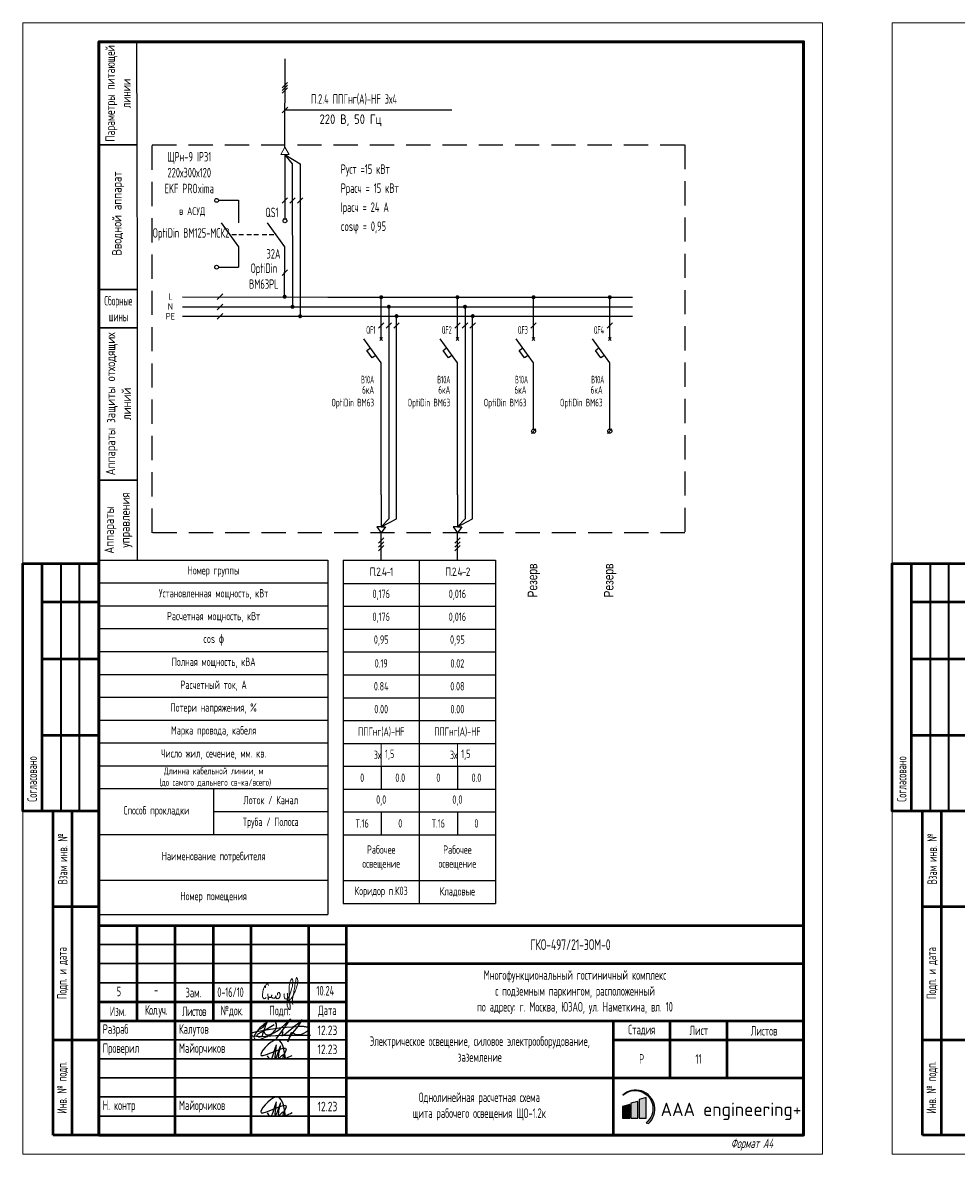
# Model space of a CAD drawing. Header units: millimetres. Extents: x -101899 to 582947, y -77476 to 345289.
# Tile 44 of 100: x 196970 to 221480, y -11096 to 18687. Entities that reach past the tile are written whole.
import ezdxf
from ezdxf.enums import TextEntityAlignment as Align

# ---------------------------------------------------------------- set-up
doc = ezdxf.new("R2010")
doc.units = ezdxf.units.MM
doc.linetypes.add('штриховая2', pattern=[9.525, 6.35, -3.175])
doc.layers.get('Defpoints').update_dxf_attribs({"color": 253})
for name, color, linetype, lineweight in [('$_ЭОМ_Текст', 7, 'Continuous', 9), ('текст', 7, 'Continuous', 20), ('ФОРМАТ', 7, 'Continuous', 18), ('ЭО', 1, 'Continuous', 20)]:
    doc.layers.add(name, color=color, linetype=linetype, lineweight=lineweight)
doc.layers.add('A-____-NOTE-TEXT', color=5, linetype='Continuous', lineweight=5, true_color=0x0000ff)
doc.layers.add('pecat', color=7, linetype='Continuous')
doc.styles.add('$_Electrical_gost', font='cs_gost2304.shx', dxfattribs={"width": 0.8})
doc.styles.add('1-125', font='Fokad_u.shx', dxfattribs={"width": 0.8, "height": 250})
doc.styles.add('Electrical_gost', font='cs_gost2304.shx', dxfattribs={"height": 250})
doc.styles.add('ЕСКД', font='cs_gost2304.shx', dxfattribs={"oblique": 15, "height": 2.5})
doc.styles.add('ЭН', font='GOST_Common.ttf')

# ---------------------------------------------------------------- blocks, each defined once
blk = doc.blocks.new('А.Майорчиков')
at = {"layer": 'pecat', "color": 0, "linetype": 'ByBlock', "lineweight": -2}
for points in [[(9.15, 0.19), (6.53, 5.2), (2.48, 0.9), (9.34, 2.54), (8.41, 0.28), (10.98, 0.93)], [(4.13, 0.87), (4.88, 0.03), (6.46, 3.37), (6.66, 3.84)], [(7.72, 3.61), (6.35, 0.21), (6.57, 3.01), (6.66, 3.84)], [(7.72, 3.61), (7.56, 0.35), (8.6, 1.07), (9.07, 0.08), (9.15, 0.19)]]:
    blk.add_spline(points, degree=3, dxfattribs=at)
blk = doc.blocks.new('Штамп 3')
at = {"true_color": 0x504d51}
h = blk.add_hatch(color=251, dxfattribs=at)
h.dxf.hatch_style = 1
h.paths.add_polyline_path([(137.54, 10.47, -1.033512), (143.66, 3.22), (144.25, 3.04, 1.014927)])
at = {"true_color": 0x139b48}
h = blk.add_hatch(color=114, dxfattribs=at)
h.dxf.hatch_style = 1
h.paths.add_polyline_path([(143.68, 9.85), (141.83, 9.38), (141.83, 4.41), (143.68, 4.41)])
at = {"true_color": 0x504d51}
h = blk.add_hatch(color=251, dxfattribs=at)
h.dxf.hatch_style = 1
h.paths.add_polyline_path([(139.35, 8.01), (137.5, 7.53), (137.5, 4.41), (139.35, 4.41)])
at = {"true_color": 0x4b2401}
h = blk.add_hatch(color=38, dxfattribs=at)
h.dxf.hatch_style = 1
h.paths.add_polyline_path([(141.51, 8.85), (139.66, 8.38), (139.66, 4.41), (141.51, 4.41)])
at = {"linetype": 'ByBlock', "lineweight": 25}
blk.add_line((135, 0), (135, 0), dxfattribs=at)
at = {"color": 5, "ltscale": 100}
for points in [[(43.28, 27.38, 0.103904), (43.61, 26.69, 0.235071), (44.38, 26.28, 0.161521), (45.57, 26.81, 0.128808), (46.54, 27.99, 0.085182), (46.66, 28.82, 0.175378), (46.38, 29.61, 0.191596), (45.16, 29.94, 0.119018), (43.97, 29.48, 0.027118), (42.7, 28.54, 0.092445), (41.23, 26.84, 0.062634), (40.74, 25.89, 0.335684), (40.97, 25.21, 0.174698), (42.44, 25.15), (44.15, 25.89, 0.034647), (46.69, 27.31), (47.64, 28), (48.92, 29.08), (50.31, 30.49), (47.42, 26.46), (46.54, 25.39), (48.03, 27.11, -0.763325), (48.26, 27.01, -0.065177), (48.21, 26.72), (48.01, 26.02, 0.052351), (49.3, 26.83), (50.32, 27.69, 0.026697), (51.22, 28.47), (52.49, 29.48), (53.41, 30.32), (52.14, 28.45), (50.92, 26.96), (50.06, 25.73), (49.59, 24.51), (50.42, 26.7, -0.553862), (51.03, 26.84, 0.092612), (51.49, 26.49, 0.087518), (52.39, 26.36, 0.069253), (53.77, 26.75), (54.45, 27.11, 0.092964), (55.08, 27.61, 0.484334), (54.76, 28.29, 0.050486), (53.71, 28.47, 0.039715), (52.14, 28.45), (49.26, 28.25), (47.98, 28.16), (43.93, 27.58), (40.97, 26.99), (40.04, 26.73, 0.32462), (39.87, 26.35, 0.275801), (40.35, 26.05), (42.4, 25.92), (46.49, 26.17), (48.37, 26.19), (50.82, 26.22), (52.6, 26.25), (55.53, 26.2)], [(41.88, 27.72, 0.186939), (44.01, 29.4, 0.016559), (42.83, 26.04, -0.458633), (41.69, 25.89, -0.463695), (41.8, 26.56), (43.59, 27.58), (46.05, 29.06)]]:
    blk.add_lwpolyline(points, format="xyb", dxfattribs=at)
at = {"color": 251, "true_color": 0x504d51}
blk.add_lwpolyline([(137.54, 10.47, -1.033512), (143.66, 3.22), (144.25, 3.04, 1.014927), (137.54, 10.47)], format="xyb", dxfattribs=at)
at = {"color": 114, "true_color": 0x139b48}
blk.add_lwpolyline([(141.83, 4.41), (143.68, 4.41), (143.68, 9.85), (141.83, 9.38)], close=True, dxfattribs=at)
at = {"color": 251, "true_color": 0x504d51}
blk.add_lwpolyline([(137.5, 4.41), (139.35, 4.41), (139.35, 8.01), (137.5, 7.53)], close=True, dxfattribs=at)
at = {"color": 38, "true_color": 0x4b2401}
blk.add_lwpolyline([(139.66, 4.41), (141.51, 4.41), (141.51, 8.85), (139.66, 8.38)], close=True, dxfattribs=at)
at = {"layer": 'A-____-NOTE-TEXT'}
for points, knots in [([(44.53, 39.28), (44.49, 39.43), (44.4, 39.78), (44.11, 39.68), (43.84, 39.45), (43.63, 39.23), (43.58, 38.99), (43.67, 38.54), (43.83, 38.88), (43.61, 39.2), (43.45, 39.01), (43.3, 38.55), (43.18, 38.23), (43.08, 37.93), (43.03, 37.52), (42.98, 37.09), (42.91, 36.62), (42.96, 36.22), (43.17, 35.89), (43.48, 35.7), (43.74, 35.95), (43.88, 36.08)], [0, 0, 0, 0, 0.00156145, 0.00237391, 0.00318637, 0.00426225, 0.00533812, 0.00576408, 0.00720477, 0.00786618, 0.00889718, 0.00992817, 0.01103358, 0.01213898, 0.01353242, 0.01492586, 0.01652142, 0.01811698, 0.01894265, 0.01976832, 0.02164005, 0.02164005, 0.02164005, 0.02164005]), ([(48.75, 37.09), (48.7, 37.05), (48.57, 36.95), (48.63, 36.52), (48.59, 36.03), (49.14, 35.51), (49.57, 35.95), (49.51, 36.46), (49.47, 37.89), (49.46, 36.19), (49.63, 35.67), (49.68, 35.38), (49.27, 35.28), (50.23, 36.8), (50.37, 37.75), (50.97, 39.29), (50.92, 41.89), (49.94, 39.75), (50.01, 38.17), (49.88, 35.84), (50.17, 34.09), (50.27, 33.12), (49.99, 32.66), (49.36, 34.06), (49.38, 34.61), (49.34, 35.4), (50.05, 35.34), (50.78, 36.08), (51.39, 37.28), (51.82, 38.53), (52.18, 39.71), (52.33, 40.51), (51.91, 41.77), (51.4, 38.97), (51.25, 37.73), (50.74, 35.55), (50.86, 34.63), (50.91, 34.28)], [0, 0, 0, 0, 0.171393, 0.462094, 1.155737, 1.720369, 2.134476, 2.581555, 3.413728, 4.727463, 4.955197, 5.268252, 5.386123, 5.974734, 8.275816, 9.709852, 11.379458, 12.738559, 14.08585, 16.758326, 19.400492, 19.4584, 19.701898, 20.658885, 22.005926, 22.211787, 22.746414, 23.520346, 25.302356, 26.708962, 27.532365, 28.93512, 29.430518, 30.452004, 33.845551, 35.598043, 36.6598, 36.6598, 36.6598, 36.6598]), ([(44.33, 37.12), (44.34, 36.99), (44.39, 36.61), (44.46, 36.08), (44.5, 35.72), (44.52, 35.51), (44.45, 35.73), (44.39, 36.07), (44.41, 36.29), (44.58, 36.24), (44.82, 36.11), (45.03, 36.08), (45.22, 36.26), (45.35, 36.56), (45.44, 36.91), (45.38, 36.75), (45.33, 36.42), (45.33, 36.24), (45.46, 36.06), (45.66, 35.94), (45.87, 35.9), (46.09, 35.95), (46.27, 36.07), (46.39, 36.24), (46.45, 36.44), (46.49, 36.8), (46.47, 36.56), (46.49, 36.24), (46.53, 36.04), (46.62, 35.87), (46.81, 35.79), (47.06, 35.82), (47.27, 35.92), (47.4, 36.07), (47.48, 36.24), (47.53, 36.42), (47.56, 36.6), (47.58, 36.79), (47.57, 36.99), (47.51, 37.17), (47.4, 37.33), (47.22, 37.47), (47, 37.39), (46.85, 37.11), (46.88, 36.89), (46.89, 36.76)], [0, 0, 0, 0, 0.00129405, 0.00258809, 0.00323512, 0.00420565, 0.00547717, 0.00607914, 0.0066811, 0.00758406, 0.00823518, 0.00880474, 0.0093743, 0.01024675, 0.01089139, 0.01218066, 0.01264098, 0.01336454, 0.01415422, 0.01479727, 0.01544031, 0.01613694, 0.01683356, 0.01735602, 0.01787849, 0.01835135, 0.01966146, 0.0200997, 0.02060927, 0.02137362, 0.02213797, 0.02294275, 0.02354633, 0.0242984, 0.02484929, 0.02540017, 0.02595105, 0.02656826, 0.02718548, 0.0278027, 0.02841992, 0.02901094, 0.02976194, 0.0305756, 0.03182741, 0.03182741, 0.03182741, 0.03182741])]:
    blk.add_open_spline(points, degree=3, knots=knots, dxfattribs=at)
at = {"layer": 'ФОРМАТ', "lineweight": 50}
for p, q in [((10, 55), (10, 30)), ((20, 0), (20, 55)), ((30, 55), (30, 30)), ((40, 0), (40, 55)), ((55, 55), (55, 0)), ((65, 0), (65, 55)), ((65, 45), (185, 45)), ((0, 35), (65, 35)), ((0, 30), (185, 30)), ((135, 30), (135, 0)), ((150, 15), (150, 30)), ((164.88, 30), (164.88, 15)), ((135, 25), (185, 25)), ((65, 15), (185, 15))]:
    blk.add_line(p, q, dxfattribs=at)
at = {"layer": 'ФОРМАТ', "lineweight": 30}
for p, q in [((0, 50), (65, 50)), ((0, 45), (65, 45)), ((0, 40), (65, 40)), ((0, 25), (65, 25)), ((0, 20), (65, 20)), ((0, 15), (65, 15)), ((0, 10), (65, 10)), ((0, 5), (65, 5))]:
    blk.add_line(p, q, dxfattribs=at)
at = {"layer": 'ФОРМАТ', "lineweight": 15}
blk.add_line((150, 30), (135, 30), dxfattribs=at)
at = {"layer": 'ФОРМАТ', "lineweight": 50}
blk.add_lwpolyline([(185, 0), (0, 0), (0, 55), (185, 55)], close=True, dxfattribs=at)
at = {"color": 5, "ltscale": 100, "xscale": 0.96, "yscale": 0.96, "zscale": 0.96}
for p in [(40.23, 20), (40.23, 5)]:
    blk.add_blockref('А.Майорчиков', p, dxfattribs=at)
at = {"insert": (147.49, 8.5), "char_height": 3.5, "attachment_point": 1, "style": 'ЭН'}
blk.add_mtext('AAA engineering+', dxfattribs=at)
at = {"layer": 'текст', "char_height": 2.5, "style": '$_Electrical_gost'}
for s, insert, width, attachment_point in [('{\\H1.125x;ГКО-497/21-ЭОМ-0}', (113.3, 50), 34.3745, 4), ('Многофункциональный гостиничный комплекс\\Pс подземным паркингом, расположенный\\Pпо адресу: г. Москва, ЮЗАО, ул. Наметкина, вл. 10', (125, 37.5), 109.4637, 5), ('Зам.', (22.74, 37.41), 5.9535, 4), ('{\\W0.7;0-16/10}', (31.1, 37.51), 7.9811, 4), ('-', (14.48, 39.38), 2.8011, 1), ('Изм.', (5, 32.5), 10, 5), ('{\\T0.9;Кол.уч.}', (15, 32.5), 10, 5), ('{\\T0.9;Листов}', (25, 32.5), 10, 5), ('№док.', (35, 32.5), 10, 5), ('Подп.', (47.5, 32.5), 15, 5), ('Дата', (60, 32.5), 10, 5), (' Разраб', (0, 27.5), 20, 4), (' Калутов', (20, 27.5), 20, 4), ('{\\W0.9;12.23}', (60, 27.5), 10, 5), ('Стадия', (142.5, 27.5), 15, 5), ('Лист', (157.5, 27.5), 15, 5), ('Листов', (174.63, 27.37), 20, 5), (' Проверил', (0, 22.5), 20, 4), ('Электрическое освещение, силовое электрооборудование,\\Pзаземление', (100, 22.58), 70, 5), (' Майорчиков', (20, 22.5), 20, 4), ('{\\W0.9;12.23}', (60, 22.5), 10, 5), ('Р', (142.5, 20), 15, 5), (' Н. контр', (0, 7.5), 20, 4), (' Майорчиков', (20, 7.5), 20, 4), ('{\\W0.9;12.23}', (60, 7.5), 10, 5)]:
    blk.add_mtext(s, dxfattribs=dict(at, insert=insert, width=width, attachment_point=attachment_point))
at = {"layer": 'текст', "char_height": 2.5, "attachment_point": 1, "style": '$_Electrical_gost'}
for s, width, insert in [('\\pxsm1.5;5', 2.5, (4.66, 38.96)), ('\\pxsm1.5;10.24', 5.8481, (57.1, 39.14))]:
    blk.add_mtext_dynamic_manual_height_columns(s, width=width, gutter_width=1000, heights=[0], dxfattribs=dict(at, insert=insert))
blk = doc.blocks.new('*U363')
for points in [[(48.13, 69.13, 1), (49.19, 69.13, 1)], [(50.18, 66.48, 1), (51.24, 66.48, 1)], [(52.18, 63.99, 1), (53.24, 63.99, 1)]]:
    blk.add_hatch(color=256).paths.add_polyline_path(points)
for p, q in [((47.96, 123.98), (49.38, 125.39)), ((47.96, 123.27), (49.38, 124.69)), ((47.96, 122.56), (49.38, 123.98)), ((47.99, 117.42), (49.47, 118.91)), ((48.73, 118.16), (92.52, 118.16)), ((50.73, 104.04), (48.73, 106.48)), ((48.73, 106.48), (52.73, 104.04)), ((50.79, 66.47), (50.73, 104.04)), ((52.73, 104.04), (52.71, 63.99)), ((48.03, 93.66), (49.44, 95.08)), ((50.03, 93.66), (51.44, 95.08)), ((52.03, 93.66), (53.44, 95.08)), ((48.23, 89.53), (49.23, 89.53)), ((48.69, 82.23), (44.13, 88.52)), ((48.64, 69.03), (48.69, 82.23)), ((47.98, 74.72), (49.39, 76.14)), ((30.96, 68.39), (32.45, 69.87)), ((30.96, 65.68), (32.45, 67.17)), ((30.96, 63.26), (32.45, 64.75))]:
    blk.add_line(p, q)
at = {"ltscale": 400}
for p, q in [((21.81, 69.13), (60, 68.99)), ((21.81, 66.43), (60, 66.49)), ((21.81, 64.01), (60, 63.99))]:
    blk.add_line(p, q, dxfattribs=at)
for points in [[(9.88, 135.99), (-0.12, 135.99), (-0.06, 108.99), (9.94, 108.99)], [(9.94, 108.99), (-0.06, 108.99), (0, 70.99), (10, 70.99)], [(10, 70.99), (0, 70.99), (0, 60.99), (10, 60.99)], [(10, 60.99), (0, 60.99), (0, 20.99), (10, 20.99)], [(10, 20.99), (0, 20.99), (0, 0), (10, 0)]]:
    blk.add_lwpolyline(points, close=True)
for points in [[(48.73, 108.36), (48.77, 131.6)], [(48.73, 106.48), (48.73, 89.53)]]:
    blk.add_lwpolyline(points)
blk.add_circle((48.73, 89.03), 0.5)
at = {"layer": 'ЭО', "color": 7, "lineweight": 20}
for p, q in [((47.65, 106.48), (48.73, 108.36)), ((48.73, 108.36), (49.82, 106.48)), ((49.82, 106.48), (47.65, 106.48))]:
    blk.add_line(p, q, dxfattribs=at)
at = {"style": 'ЕСКД'}
blk.add_text('220 В, 50 Гц', height=2.5, dxfattribs=at).set_placement((74.11, 113.73), align=Align.BOTTOM_RIGHT)
for s, p in [('L', (18.15, 68.31)), ('N', (17.97, 65.71)), ('РЕ', (17.41, 63.13))]:
    blk.add_text(s, height=1.71, dxfattribs=at).set_placement(p)
at = {"char_height": 2.5, "attachment_point": 5, "rotation": 90, "style": 'Electrical_gost'}
for s, insert, width in [('{\\W0.9;Параметры питающей линии}', (4.91, 122.49), 27.0004), ('Вводной аппарат', (4.94, 90.99), 40.0004), ('Аппараты защиты отходящих линий', (5, 40.99), 40), ('Аппараты     управления', (5, 10.49), 20.9858)]:
    blk.add_mtext(s, dxfattribs=dict(at, insert=insert, width=width))
at = {"insert": (5, 65.99), "char_height": 2.5, "width": 10, "attachment_point": 5, "style": 'Electrical_gost'}
blk.add_mtext('{\\W0.6;Сборные шины}', dxfattribs=at)
at = {"style": 'Electrical_gost', "width": 0.8, "flags": 8}
for tag, p in [('ПАРАМЕТРЫ_ПИТАЮЩЕГО_КАБЕЛЯ', (55.52, 119.03)), ('НАИМЕНОВАНИЕ_ЩИТА', (18.8, 100)), ('УСТАНОВЛЕННАЯ_МОЩНОСТЬ', (63.39, 100.63)), ('РАСЧЕТНАЯ_МОЩНОСТЬ', (63.39, 95.63)), ('IP_ЩИТА', (18.8, 95)), ('РАСЧЕТНЫЙ_ТОК', (63.39, 90.63)), ('COSΦ', (63.39, 85.63))]:
    blk.add_attdef(tag, text='', height=2.5, dxfattribs=at).set_placement(p, align=Align.BOTTOM_LEFT)
for tag, p in [('QS', (46.87, 91.89)), ('QS_ТОК', (46.82, 79.77)), ('QS_МАРКА', (46.82, 73.77))]:
    blk.add_attdef(tag, text='', height=2.5, dxfattribs=at).set_placement(p, align=Align.MIDDLE_RIGHT)
blk = doc.blocks.new('*T322')
at = {"color": 0, "linetype": 'ByBlock', "lineweight": -2, "transparency": 16777216}
for p, q in [((0, 0), (6000, 0)), ((0, 0), (0, -9300)), ((6000, 0), (6000, -9300)), ((0, -600), (6000, -600)), ((0, -1200), (6000, -1200)), ((0, -1800), (6000, -1800)), ((0, -2400), (6000, -2400)), ((0, -3000), (6000, -3000)), ((0, -3600), (6000, -3600)), ((0, -4200), (6000, -4200)), ((0, -4800), (6000, -4800)), ((0, -5400), (6000, -5400)), ((0, -6000), (6000, -6000)), ((3000, -6000), (3000, -7200)), ((3000, -6600), (6000, -6600)), ((0, -7200), (6000, -7200)), ((0, -8400), (6000, -8400)), ((0, -9300), (6000, -9300))]:
    blk.add_line(p, q, dxfattribs=at)
at = {"color": 0, "transparency": 16777216, "attachment_point": 5, "style": '$_Electrical_gost'}
for s, insert, char_height, width in [('Номер группы', (3000, -300), 220, 6000), ('Установленная мощность, кВт', (3000, -900), 220, 5900), ('Расчетная мощность, кВт', (3000, -1500), 220, 5900), ('cos {\\fISOCPEUR|b0|i0|c204|p34;ɸ}', (3000, -2100), 220, 5900), ('Полная мощность, кВА', (3000, -2700), 220, 5900), ('Расчетный ток, А', (3000, -3300), 220, 5900), ('Потери напряжения, %', (3000, -3900), 220, 5900), ('Марка провода, кабеля', (3000, -4500), 220, 5900), ('Число жил, сечение, мм. кв.', (3000, -5100), 220, 5900), ('Длинна кабельной линии, м\\P (до самого дальнего св-ка/всего)', (3000, -5700), 180, 5900), ('Лоток / Канал', (4500, -6300), 220, 2900), ('Способ прокладки', (1500, -6600), 220, 2900), ('Труба / Полоса', (4500, -6900), 220, 2900), ('Наименование потребителя', (3000, -7800), 220, 5900), ('Номер помещения', (3000, -8850), 220, 5900)]:
    blk.add_mtext(s, dxfattribs=dict(at, insert=insert, char_height=char_height, width=width))
blk = doc.blocks.new('*U352')
at = {"layer": 'ФОРМАТ', "lineweight": 50}
for p, q in [((5, 155), (5, 90)), ((5, 145), (20, 145)), ((5, 130), (20, 130)), ((5, 110), (20, 110)), ((8, 65), (8, 90)), ((13, 5), (13, 90)), ((8, 30), (8, 65)), ((8, 65), (20, 65)), ((8, 5), (8, 30)), ((8, 30), (20, 30)), ((20, 5), (8, 5))]:
    blk.add_line(p, q, dxfattribs=at)
at = {"layer": 'ФОРМАТ', "lineweight": 35}
for p, q in [((10, 155), (10, 90)), ((14.84, 155), (14.84, 90)), ((8, 90), (20, 90)), ((8, 90), (20, 90))]:
    blk.add_line(p, q, dxfattribs=at)
at = {"layer": 'ФОРМАТ'}
blk.add_lwpolyline([(0, 297), (210, 297), (210, 0), (0, 0)], close=True, dxfattribs=at)
at = {"layer": 'ФОРМАТ', "lineweight": 53}
blk.add_lwpolyline([(20, 5), (205, 5), (205, 292), (20, 292)], close=True, dxfattribs=at)
at = {"layer": 'ФОРМАТ', "lineweight": 50}
blk.add_lwpolyline([(20, 90), (0, 90), (0, 155), (20, 155)], dxfattribs=at)
at = {"layer": 'ФОРМАТ', "lineweight": 15, "char_height": 2.5, "rotation": 90, "style": '$_Electrical_gost'}
for s, insert, width, attachment_point in [('\\pxl1,t1;Согласовано', (2.5, 90), 65, 4), ('Взам инв. №', (10.5, 77.5), 25, 5), ('Подп. и дата', (10.5, 47.5), 35, 5), ('Инв. № подп.', (10.5, 17.5), 25, 5)]:
    blk.add_mtext(s, dxfattribs=dict(at, insert=insert, width=width, attachment_point=attachment_point))
at = {"layer": 'ФОРМАТ', "lineweight": 15, "insert": (180.87, 2.5), "char_height": 2.5, "width": 24.296, "attachment_point": 4, "style": '$_Electrical_gost'}
blk.add_mtext('\\pi5;{\\Q15;Формат А4}', dxfattribs=at)
blk = doc.blocks.new('*U354')
for points in [[(13.47, 68.99, 1), (14.53, 68.99, 1)], [(15.47, 66.49, 1), (16.53, 66.49, 1)], [(17.49, 64.04, 1), (18.55, 64.04, 1)]]:
    blk.add_hatch(color=256).paths.add_polyline_path(points)
at = {"ltscale": 400}
for p, q in [((0, 68.99), (20, 68.99)), ((0, 66.49), (20, 66.49)), ((0, 63.99), (20, 63.99))]:
    blk.add_line(p, q, dxfattribs=at)
for p, q in [((13.65, 57.67), (14.35, 58.38)), ((13.65, 58.38), (14.35, 57.67)), ((14, 31), (14, 38.3)), ((14, 17.1), (14, 31)), ((14, 17.1), (14, 8.7)), ((14, 0), (14, 7.11))]:
    blk.add_line(p, q)
for points in [[(14, 58.03), (14, 68.99)], [(16, 66.49), (16, 10.81), (14, 8.7), (18, 10.81), (18, 63.99)], [(13.29, 60.87), (14.71, 62.28)], [(15.29, 60.87), (16.71, 62.28)], [(17.29, 60.87), (18.71, 62.28)], [(14, 38.3), (14, 51.74), (9.45, 58.03)], [(12.58, 53.71), (11.65, 53.04), (10.24, 55.02), (11.15, 55.68)], [(14, 8.7), (12.87, 8.7), (14, 7.11)], [(14, 8.7), (15.13, 8.7), (14, 7.11)], [(13.29, 4.4), (14.71, 5.82)], [(13.29, 3.4), (14.71, 4.82)], [(13.29, 2.4), (14.71, 3.82)]]:
    blk.add_lwpolyline(points)
at = {"style": 'Electrical_gost', "width": 0.6, "flags": 8}
blk.add_attdef('ФАЗА', text='', height=2.5, dxfattribs=at).set_placement((14, 69.51), align=Align.BOTTOM_CENTER)
for tag, p in [('QF', (12.5, 60.39)), ('ХАРАКТЕРИСТИКА_И_ТОК', (12.14, 47.37)), ('ОТКЛЮЧАЮЩАЯ_СПОСОБНОСТЬ', (12.14, 43.87)), ('МАРКА', (12.14, 40.37))]:
    blk.add_attdef(tag, text='', height=2, dxfattribs=at).set_placement(p, align=Align.MIDDLE_RIGHT)
blk = doc.blocks.new('*T320')
at = {"color": 0, "linetype": 'ByBlock', "lineweight": -2, "transparency": 16777216}
for p, q in [((0, 0), (2000, 0)), ((0, 0), (0, -9013)), ((2000, 0), (2000, -9013)), ((0, -613), (2000, -613)), ((0, -1213), (2000, -1213)), ((0, -1813), (2000, -1813)), ((0, -2413), (2000, -2413)), ((0, -3013), (2000, -3013)), ((0, -3613), (2000, -3613)), ((0, -4213), (2000, -4213)), ((0, -4813), (2000, -4813)), ((0, -5413), (2000, -5413)), ((1000, -5413), (1000, -6013)), ((0, -6013), (2000, -6013)), ((0, -6613), (2000, -6613)), ((1000, -6613), (1000, -7213)), ((0, -7213), (2000, -7213)), ((0, -8413), (2000, -8413)), ((0, -9013), (2000, -9013))]:
    blk.add_line(p, q, dxfattribs=at)
at = {"layer": 'Defpoints', "color": 8, "linetype": 'ByBlock', "lineweight": 0, "transparency": 16777216}
blk.add_line((1000, -4813), (1000, -5413), dxfattribs=at)
at = {"color": 0, "transparency": 16777216, "char_height": 220, "style": '$_Electrical_gost'}
for s, insert, width, attachment_point in [('{\\W1;\\T0.75;П.2.4-1}', (1000, -306), 2000, 5), ('0,176', (1000, -913), 1900, 5), ('0,176', (1000, -1513), 1900, 5), ('0,95', (1000, -2113), 1999, 5), ('0.19', (1000, -2713), 1999, 5), ('0.84', (1000, -3313), 1999, 5), ('0.00', (1000, -3913), 1999, 5), ('ППГнг(А)-HF', (1000, -4513), 1900, 5), ('3х', (999, -5113), 998, 6), ('1,5', (1100, -5113), 800, 4), ('0', (500, -5713), 999, 5), ('0.0', (1500, -5713), 999, 5), ('0,0', (1000, -6313), 1999, 5), ('Т.16', (500, -6913), 999, 5), ('0', (1500, -6913), 999, 5), ('Рабочее\\Pосвещение', (1000, -7813), 1900, 5), ('Коридор п.К03', (1000, -8713), 1900, 5)]:
    blk.add_mtext(s, dxfattribs=dict(at, insert=insert, width=width, attachment_point=attachment_point))
blk = doc.blocks.new('*T321')
at = {"color": 0, "linetype": 'ByBlock', "lineweight": -2, "transparency": 16777216}
for p, q in [((0, 0), (2000, 0)), ((0, 0), (0, -9013)), ((2000, 0), (2000, -9013)), ((0, -613), (2000, -613)), ((0, -1213), (2000, -1213)), ((0, -1813), (2000, -1813)), ((0, -2413), (2000, -2413)), ((0, -3013), (2000, -3013)), ((0, -3613), (2000, -3613)), ((0, -4213), (2000, -4213)), ((0, -4813), (2000, -4813)), ((0, -5413), (2000, -5413)), ((1000, -5413), (1000, -6013)), ((0, -6013), (2000, -6013)), ((0, -6613), (2000, -6613)), ((1000, -6613), (1000, -7213)), ((0, -7213), (2000, -7213)), ((0, -8413), (2000, -8413)), ((0, -9013), (2000, -9013))]:
    blk.add_line(p, q, dxfattribs=at)
at = {"layer": 'Defpoints', "color": 8, "linetype": 'ByBlock', "lineweight": 0, "transparency": 16777216}
blk.add_line((1000, -4813), (1000, -5413), dxfattribs=at)
at = {"color": 0, "transparency": 16777216, "char_height": 220, "style": '$_Electrical_gost'}
for s, insert, width, attachment_point in [('{\\W1;\\T0.75;П.2.4-2}', (1000, -306), 2000, 5), ('0,016', (1000, -913), 1900, 5), ('0,016', (1000, -1513), 1900, 5), ('0,95', (1000, -2113), 1999, 5), ('0.02', (1000, -2713), 1999, 5), ('0.08', (1000, -3313), 1999, 5), ('0.00', (1000, -3913), 1999, 5), ('ППГнг(А)-HF', (1000, -4513), 1900, 5), ('3х', (999, -5113), 998, 6), ('1,5', (1100, -5113), 800, 4), ('0', (500, -5713), 999, 5), ('0.0', (1500, -5713), 999, 5), ('0,0', (1000, -6313), 1999, 5), ('Т.16', (500, -6913), 999, 5), ('0', (1500, -6913), 999, 5), ('Рабочее\\Pосвещение', (1000, -7813), 1900, 5), ('Кладовые', (1000, -8713), 1900, 5)]:
    blk.add_mtext(s, dxfattribs=dict(at, insert=insert, width=width, attachment_point=attachment_point))
blk = doc.blocks.new('*U98')
at = {"layer": 'ФОРМАТ', "lineweight": 50}
for p, q in [((5, 155), (5, 90)), ((5, 145), (20, 145)), ((5, 130), (20, 130)), ((5, 110), (20, 110)), ((8, 65), (8, 90)), ((13, 5), (13, 90)), ((8, 30), (8, 65)), ((8, 65), (20, 65)), ((8, 5), (8, 30)), ((8, 30), (20, 30)), ((20, 5), (8, 5))]:
    blk.add_line(p, q, dxfattribs=at)
at = {"layer": 'ФОРМАТ', "lineweight": 35}
for p, q in [((10, 155), (10, 90)), ((14.84, 155), (14.84, 90)), ((8, 90), (20, 90)), ((8, 90), (20, 90))]:
    blk.add_line(p, q, dxfattribs=at)
at = {"layer": 'ФОРМАТ'}
blk.add_lwpolyline([(0, 297), (420, 297), (420, 0), (0, 0)], close=True, dxfattribs=at)
at = {"layer": 'ФОРМАТ', "lineweight": 53}
blk.add_lwpolyline([(20, 5), (415, 5), (415, 292), (20, 292)], close=True, dxfattribs=at)
at = {"layer": 'ФОРМАТ', "lineweight": 50}
blk.add_lwpolyline([(20, 90), (0, 90), (0, 155), (20, 155)], dxfattribs=at)
at = {"layer": 'ФОРМАТ', "lineweight": 15, "char_height": 2.5, "rotation": 90, "style": '$_Electrical_gost'}
for s, insert, width, attachment_point in [('\\pxl1,t1;Согласовано', (2.5, 90), 65, 4), ('Взам инв. №', (10.5, 77.5), 25, 5), ('Подп. и дата', (10.5, 47.5), 35, 5), ('Инв. № подп.', (10.5, 17.5), 25, 5)]:
    blk.add_mtext(s, dxfattribs=dict(at, insert=insert, width=width, attachment_point=attachment_point))
at = {"layer": 'ФОРМАТ', "lineweight": 15, "insert": (414.88, 2.5), "char_height": 2.5, "width": 50, "attachment_point": 6, "style": '$_Electrical_gost'}
blk.add_mtext('\\pxi2;Формат А3', dxfattribs=at)

msp = doc.modelspace()

# ---------------------------------------------------------------- hatches: boundary and pattern name
for points in [[(210329.3, 11480.3, 1), (210435, 11480.3, 1)], [(212329.3, 11480.3, 1), (212435, 11480.3, 1)]]:
    msp.add_hatch(color=256).paths.add_polyline_path(points)

# ---------------------------------------------------------------- linework, layer by layer
at = {"ltscale": 400}
for p, q in [((208982.2, 11480.3), (210982.2, 11480.3)), ((210982.2, 11480.3), (212982.2, 11480.3)), ((208982.2, 11230.3), (210982.2, 11230.3)), ((210982.2, 11230.3), (212982.2, 11230.3)), ((208982.2, 10980.3), (210982.2, 10980.3)), ((210982.2, 10980.3), (212982.2, 10980.3))]:
    msp.add_line(p, q, dxfattribs=at)
for p, q in [((210346.8, 10349.1), (210417.5, 10419.8)), ((210346.8, 10419.8), (210417.5, 10349.1)), ((212346.8, 10349.1), (212417.5, 10419.8)), ((212346.8, 10419.8), (212417.5, 10349.1)), ((210382.2, 8020), (210382.2, 8411.5)), ((212382.2, 8020), (212382.2, 8411.5))]:
    msp.add_line(p, q)
at = {"linetype": 'штриховая2', "ltscale": 100}
msp.add_lwpolyline([(200371.1, 15480.3), (214352.1, 15480.3), (214352.1, 5299.5), (200371.1, 5299.5)], close=True, dxfattribs=at)
for points in [[(202110.8, 14024.9), (202631.5, 14024.9)], [(202631.5, 14024.9), (202633, 13433.3)], [(202177.4, 13433.3), (202632.7, 12804.6), (202632.7, 12269.1)], [(202579.7, 13118.9), (202456.5, 13118.9)], [(202766.4, 13118.9), (202643.1, 13118.9)], [(202974.3, 13118.9), (202851.1, 13118.9)], [(203161, 13118.9), (203037.8, 13118.9)], [(203378.4, 13118.9), (203255.2, 13118.9)], [(203565.1, 13118.9), (203441.9, 13118.9)], [(202110.6, 12269.1), (202632.7, 12269.1)], [(210382.2, 10384.5), (210382.2, 11480.3)], [(212382.2, 10384.5), (212382.2, 11480.3)], [(210311.4, 10668.4), (210452.9, 10809.8)], [(212311.4, 10668.4), (212452.9, 10809.8)], [(210382.2, 8411.5), (210382.2, 9755.8), (209926.9, 10384.5)], [(210239.9, 9952.3), (210147.1, 9886), (210006.1, 10083.3), (210097.2, 10149.3)], [(212382.2, 8411.5), (212382.2, 9755.8), (211926.9, 10384.5)], [(212239.9, 9952.3), (212147.1, 9886), (212006.1, 10083.3), (212097.2, 10149.3)], [(210440.3, 8023.7), (210324, 7907.3)], [(212440.3, 8023.7), (212324, 7907.3)]]:
    msp.add_lwpolyline(points)
for centre, radius in [((202061.1, 14022.1), 49.8), ((202060.8, 12269.1), 49.8), ((210382.2, 7965.5), 54.5), ((212382.2, 7965.5), 54.5)]:
    msp.add_circle(centre, radius)
at = {"layer": 'ЭО', "color": 7, "lineweight": 20}
for p, q in [((203746.8, 15229.8), (203855.2, 15417.5)), ((203963.6, 15229.8), (203746.8, 15229.8)), ((203855.2, 15417.5), (203963.6, 15229.8))]:
    msp.add_line(p, q, dxfattribs=at)

# ---------------------------------------------------------------- block references
at = {"xscale": 100, "yscale": 100, "zscale": 100}
for name, p in [('*U352', (196969.8, -11012.8)), ('*U98', (219795.3, -11012.8)), ('Штамп 3', (198969.8, -10512.8))]:
    msp.add_blockref(name, p, dxfattribs=at)
ref = msp.add_blockref('*U363', (198982, 4581.7), dxfattribs=dict(xscale=100, yscale=100, zscale=100))
ref.add_attrib('УСТАНОВЛЕННАЯ_МОЩНОСТЬ', 'Руст =15 кВт', dxfattribs={"height": 250, "style": 'Electrical_gost', "width": 0.8}).set_placement((205320.7, 14644.5), align=Align.BOTTOM_LEFT)
ref.add_attrib('РАСЧЕТНАЯ_МОЩНОСТЬ', 'Ррасч = 15 кВт', dxfattribs={"height": 250, "style": 'Electrical_gost', "width": 0.8}).set_placement((205320.7, 14144.5), align=Align.BOTTOM_LEFT)
ref.add_attrib('РАСЧЕТНЫЙ_ТОК', 'Iрасч = 24 А', dxfattribs={"height": 250, "style": 'Electrical_gost', "width": 0.8}).set_placement((205320.7, 13644.5), align=Align.BOTTOM_LEFT)
ref.add_attrib('COSΦ', 'cosφ = 0,95', dxfattribs={"height": 250, "style": 'Electrical_gost', "width": 0.8}).set_placement((205320.7, 13144.5), align=Align.BOTTOM_LEFT)
ref.add_attrib('ПАРАМЕТРЫ_ПИТАЮЩЕГО_КАБЕЛЯ', 'П.2.4 ППГнг(А)-HF 3х4', dxfattribs={"height": 250, "style": 'Electrical_gost', "width": 0.8}).set_placement((204534.1, 16484.9), align=Align.BOTTOM_LEFT)
ref = msp.add_blockref('*U354', (204982.1, 4581.7), dxfattribs=dict(xscale=100, yscale=100, zscale=100))
ref.add_attrib('QF', 'QF1', dxfattribs={"height": 200, "style": 'Electrical_gost', "width": 0.6}).set_placement((206232.3, 10621.1), align=Align.MIDDLE_RIGHT)
ref.add_attrib('ХАРАКТЕРИСТИКА_И_ТОК', 'В10А', dxfattribs={"height": 200, "style": 'Electrical_gost', "width": 0.6}).set_placement((206195.6, 9318.7), align=Align.MIDDLE_RIGHT)
ref = msp.add_blockref('*U354', (206982.2, 4581.7), dxfattribs=dict(xscale=100, yscale=100, zscale=100))
ref.add_attrib('QF', 'QF2', dxfattribs={"height": 200, "style": 'Electrical_gost', "width": 0.6}).set_placement((208232.4, 10621.1), align=Align.MIDDLE_RIGHT)
ref.add_attrib('ХАРАКТЕРИСТИКА_И_ТОК', 'В10А', dxfattribs={"height": 200, "style": 'Electrical_gost', "width": 0.6}).set_placement((208195.7, 9318.7), align=Align.MIDDLE_RIGHT)
for name, p in [('*T322', (198982, 4581.7)), ('*T320', (205382, 4581.7)), ('*T321', (207382.1, 4581.7))]:
    msp.add_blockref(name, p)

# ---------------------------------------------------------------- texts
at = {"layer": '$_ЭОМ_Текст', "char_height": 250, "attachment_point": 1, "rotation": 90, "style": '1-125'}
for insert in [(210227.5, 3601.7), (212227.5, 3601.7)]:
    msp.add_mtext('Резерв', dxfattribs=dict(at, insert=insert))
at = {"style": 'Electrical_gost', "width": 0.6, "flags": 8}
for tag, text, p in [('QF3', 'QF1', (210232.4, 10621.1)), ('QF4', 'QF1', (212232.4, 10621.1)), ('В10А', 'C16А', (210235.9, 9318.7)), ('В10А', 'C16А', (212235.9, 9318.7))]:
    msp.add_attdef(tag, text=text, height=200, dxfattribs=at).set_placement(p, align=Align.MIDDLE_RIGHT)
at = {"layer": 'текст'}
for s, insert, char_height, width, attachment_point, style in [('ЩРн-9 IP31\\P220х300х120\\PEKF PROxima', (201342.8, 14751.5), 250, 1618.218, 5, '$_Electrical_gost'), ('{\\W0.8;в АСУД}', (201420.1, 13720.7), 200, 813.893, 5, 'Electrical_gost'), ('QS1', (203514.9, 13707.1), 250, 588.052, 5, '$_Electrical_gost'), ('OptiDin BM125-МСК2', (201389.4, 13130.7), 250, 2299.252, 5, '$_Electrical_gost'), ('32А', (203553.2, 12619.7), 250, 588.052, 5, '$_Electrical_gost'), ('OptiDin \\PBM63РL', (203301.3, 12035), 250, 992.571, 5, '$_Electrical_gost'), ('{\\W0.7;6кА\\POptiDin ВМ63}', (206194.6, 8851.9), 200, 1122.58, 6, '$_Electrical_gost'), ('{\\W0.7;6кА\\POptiDin ВМ63}', (208194.7, 8851.9), 200, 1122.58, 6, '$_Electrical_gost'), ('{\\W0.7;6кА\\POptiDin ВМ63}', (210194.7, 8851.9), 200, 1122.58, 6, '$_Electrical_gost'), ('{\\W0.7;6кА\\POptiDin ВМ63}', (212194.7, 8851.9), 200, 1122.58, 6, '$_Electrical_gost'), ('11', (214713.6, -8512.8), 250, 1487.511, 5, '$_Electrical_gost'), ('\\A1;{\\Q0;\\W0.8;Однолинейная расчетная схема\\Pщита рабочего освещения ЩО-1.2к}', (208958.3, -9762.8), 250, 6693.487, 5, 'ЕСКД')]:
    msp.add_mtext(s, dxfattribs=dict(at, insert=insert, char_height=char_height, width=width, attachment_point=attachment_point, style=style))

doc.saveas('drawing.dxf')
